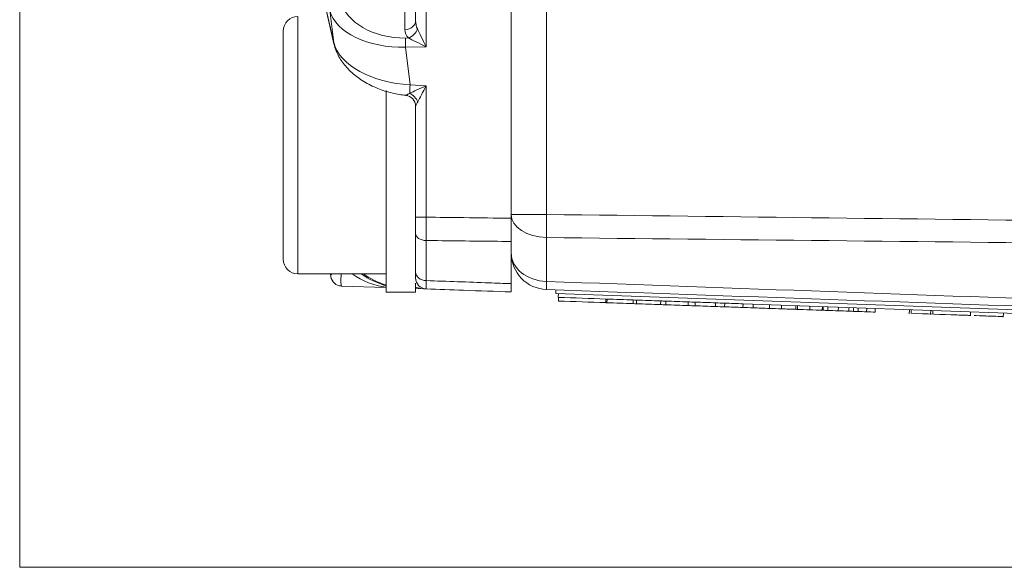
# Model space of a CAD drawing. Header units: millimetres. Extents: x 4 to 836, y 5 to 589.
# Tile 16 of 88: x 473 to 500, y 108 to 123. Entities that reach past the tile are written whole.
import ezdxf

# ---------------------------------------------------------------- set-up
doc = ezdxf.new("R2010")
doc.units = ezdxf.units.MM
doc.layers.add('1', color=7, linetype='Continuous', true_color=0xffffff)

msp = doc.modelspace()

# ---------------------------------------------------------------- linework, layer by layer
at = {"layer": '1', "color": 251, "linetype": 'Continuous', "lineweight": 18}
for q in [(473.28, 174.617), (548.508, 107.663)]:
    msp.add_line((473.28, 107.663), q, dxfattribs=at)
at = {"layer": '1', "color": 27, "linetype": 'Continuous', "lineweight": 18}
for p, q in [((486.646, 117.154), (486.646, 165.127)), ((480.093, 129.454), (481.826, 121.895)), ((484.046, 122.524), (484.046, 123.245)), ((484.046, 117.182), (484.046, 120.196)), ((484.046, 115.69), (484.046, 116.738)), ((486.646, 115.375), (486.646, 116.521)), ((481.741, 115.564), (481.729, 115.64)), ((483.246, 115.268), (482.027, 115.311)), ((484.335, 115.23), (484.046, 115.24))]:
    msp.add_line(p, q, dxfattribs=at)
at = {"layer": '1', "color": 27, "linetype": 'Continuous', "lineweight": 13}
for p, q in [((480.088, 129.485), (481.822, 121.927)), ((484.335, 123.806), (484.335, 121.817)), ((483.756, 122.279), (483.756, 123.545)), ((481.822, 121.927), (481.717, 122.798)), ((483.775, 122.052), (483.853, 122.054)), ((484.335, 121.817), (483.775, 121.807)), ((483.775, 121.807), (483.898, 120.783)), ((483.898, 120.783), (484.335, 120.754)), ((484.335, 120.754), (484.335, 117.182)), ((484.046, 117.182), (484.335, 117.182)), ((484.335, 116.547), (484.335, 115.458))]:
    msp.add_line(p, q, dxfattribs=at)
at = {"layer": '1', "color": 252, "linetype": 'Continuous', "lineweight": 13}
for p, q in [((487.611, 123.34), (487.611, 117.256)), ((486.646, 117.256), (487.611, 117.256)), ((487.611, 116.628), (487.611, 115.436))]:
    msp.add_line(p, q, dxfattribs=at)
at = {"layer": '1', "color": 9, "linetype": 'Continuous', "lineweight": 13}
msp.add_line((480.846, 122.64), (480.846, 115.64), dxfattribs=at)
at = {"layer": '1', "color": 9, "linetype": 'Continuous', "lineweight": 18}
for p, q in [((480.446, 116.04), (480.446, 122.24)), ((483.246, 120.629), (483.246, 115.14)), ((480.846, 115.64), (483.246, 115.64)), ((484.046, 115.389), (484.046, 115.14)), ((483.246, 115.14), (484.046, 115.14))]:
    msp.add_line(p, q, dxfattribs=at)
at = {"layer": '1', "color": 18, "linetype": 'Continuous', "lineweight": 18}
for p in [(487.865, 115.205), (515.481, 114.14)]:
    msp.add_line(p, (487.861, 115.105), dxfattribs=at)
at = {"layer": '1', "color": 7, "linetype": 'Continuous', "lineweight": 18}
for p, q in [((487.928, 115.003), (487.932, 115.103)), ((487.935, 115.002), (487.928, 115.003)), ((489.255, 114.956), (489.221, 114.957)), ((490.055, 114.928), (489.967, 114.931)), ((490.854, 114.9), (490.713, 114.905)), ((491.654, 114.872), (491.459, 114.879)), ((492.453, 114.845), (492.206, 114.853)), ((510.614, 114.21), (492.952, 114.827))]:
    msp.add_line(p, q, dxfattribs=at)
at = {"layer": '1', "color": 163, "linetype": 'Continuous', "lineweight": 18}
for p, q in [((487.931, 114.902), (487.935, 115.002)), ((487.931, 114.902), (487.935, 115.002)), ((489.217, 114.858), (489.22, 114.957)), ((489.252, 114.856), (489.255, 114.956)), ((489.963, 114.831), (489.967, 114.931)), ((490.051, 114.828), (490.055, 114.928)), ((490.709, 114.805), (490.713, 114.905)), ((490.851, 114.8), (490.854, 114.9)), ((491.456, 114.779), (491.459, 114.879)), ((491.65, 114.773), (491.654, 114.872)), ((492.202, 114.753), (492.206, 114.853)), ((492.45, 114.745), (492.453, 114.845)), ((492.949, 114.727), (492.952, 114.827)), ((493.224, 114.718), (493.228, 114.818)), ((493.669, 114.702), (493.673, 114.802)), ((493.996, 114.691), (494, 114.791)), ((494.388, 114.677), (494.392, 114.777)), ((494.43, 114.675), (494.434, 114.775)), ((494.768, 114.664), (494.772, 114.764)), ((495.107, 114.652), (495.11, 114.752)), ((495.127, 114.651), (495.131, 114.751)), ((495.255, 114.647), (495.258, 114.747)), ((495.541, 114.637), (495.544, 114.737)), ((495.826, 114.627), (495.829, 114.727)), ((495.952, 114.622), (495.956, 114.722)), ((496.08, 114.618), (496.084, 114.718)), ((496.313, 114.61), (496.316, 114.71)), ((496.545, 114.602), (496.548, 114.702))]:
    msp.add_line(p, q, dxfattribs=at)
at = {"layer": '1', "color": 5, "linetype": 'Continuous', "lineweight": 18}
for p, q in [((497.475, 114.669), (497.471, 114.557)), ((498.056, 114.649), (498.052, 114.536)), ((499.138, 114.499), (499.142, 114.611)), ((499.563, 114.496), (499.563, 114.484)), ((500.029, 114.467), (500.033, 114.58))]:
    msp.add_line(p, q, dxfattribs=at)
at = {"layer": '1', "color": 5, "linetype": 'Continuous', "lineweight": 13}
for p, q in [((497.524, 114.667), (497.521, 114.568)), ((498.112, 114.547), (498.116, 114.647))]:
    msp.add_line(p, q, dxfattribs=at)
at = {"layer": '1', "color": 9, "linetype": 'Continuous', "lineweight": 18}
for centre, start, end in [((480.846, 122.24), 90, 180), ((480.846, 116.04), 180, 270)]:
    msp.add_arc(centre, 0.4, start, end, dxfattribs=at)
at = {"layer": '1', "color": 252, "linetype": 'Continuous', "lineweight": 18}
msp.add_arc((487.646, 116.213), 1, 180, 268, dxfattribs=at)
at = {"layer": '1', "color": 27, "linetype": 'Continuous', "lineweight": 18}
for centre, start in [((482.038, 115.611), 189), ((484.346, 115.53), 180)]:
    msp.add_arc(centre, 0.3, start, 268, dxfattribs=at)
at = {"layer": '1', "color": 27, "linetype": 'Continuous', "lineweight": 13}
for centre, major_axis, ratio, start_param, end_param in [((483.691, 123.242), (1.709, -0.053), 0.695555, 3.323342, 4.782788), ((483.702, 122.996), (2.006, 0.036), 0.593553, 3.278719, 4.738165), ((483.746, 122.524), (-0.3, 0), 0.819152, 1.605703, 3.141593), ((484.346, 122.55), (0.037, 0.42), 0.708755, 1.693447, 2.27004), ((484.356, 122.304), (0.599, 0.05), 0.697728, 3.083501, 3.660093), ((483.843, 122.299), (-0.216, -0.209), 0.73027, 0.995596, 2.217599), ((484.346, 121.817), (0.3, -0.589), 0.014114, 3.745908, 4.705205), ((483.824, 121.98), (2.021, -0.189), 0.586057, 3.344159, 4.803605), ((483.785, 121.807), (0.005, -0.3), 0.034894, 3.752458, 4.711755), ((484.346, 121.817), (0.594, -0.289), 0.006933, 3.738848, 4.698144), ((483.908, 120.783), (-0.02, -0.299), 0.034821, 4.714725, 5.612778), ((484.346, 120.754), (0.58, 0.262), 0.006775, 1.585799, 2.483852), ((483.864, 120.315), (-0.21, 0.214), 0.694121, 4.115681, 5.242855), ((484.346, 120.754), (0.3, 0.561), 0.014514, 1.578553, 2.476606), ((484.346, 116.738), (-0.3, 0), 0.635892, 0, 1.53589), ((484.346, 115.69), (-0.3, 0), 0.771778, 0, 1.53589), ((482.038, 115.611), (0.296, 0.047), 0.49948, 2.642103, 3.141593), ((482.038, 115.611), (0.01, 0.3), 0.060338, 1.473747, 3.141593), ((483.766, 117.251), (1.523, -1.366), 0.962139, 4.826615, 5.162588), ((484.346, 115.53), (0.582, -0.02), 0.515554, 4.188457, 4.712389)]:
    msp.add_ellipse(centre, major_axis=major_axis, ratio=ratio, start_param=start_param, end_param=end_param, dxfattribs=at)
at = {"layer": '1', "color": 27, "linetype": 'Continuous', "lineweight": 18}
for centre, major_axis, ratio, start_param, end_param in [((482.119, 121.962), (-0.292, -0.067), 0.809428, 6.152337, 6.283206), ((483.746, 120.196), (0.3, 0), 0.999357, 0, 1.462124), ((483.498, 117.261), (2, 0), 1, 4.086059, 4.586222), ((483.692, 117.254), (1.42, -1.464), 0.962555, 4.898063, 5.268953)]:
    msp.add_ellipse(centre, major_axis=major_axis, ratio=ratio, start_param=start_param, end_param=end_param, dxfattribs=at)
at = {"layer": '1', "color": 252, "linetype": 'Continuous', "lineweight": 13}
for centre, major_axis, ratio, start_param, end_param in [((487.646, 117.256), (-1, 0), 0.628448, 0, 1.53589), ((487.646, 117.256), (-0.012, -1), 0.034897, 4.71282, 5.391945), ((487.646, 116.213), (1, 0), 0.777852, 3.141593, 4.677482), ((487.646, 116.213), (-0.035, -0.999), 0.012336, 5.60406, 6.283185)]:
    msp.add_ellipse(centre, major_axis=major_axis, ratio=ratio, start_param=start_param, end_param=end_param, dxfattribs=at)
at = {"layer": '1', "color": 27, "linetype": 'Continuous', "lineweight": 18}
for points, knots in [([(481.826, 121.895), (481.842, 121.829), (481.896, 121.656), (482.048, 121.388), (482.301, 121.108), (482.625, 120.867), (483.001, 120.678), (483.392, 120.552), (483.655, 120.508), (483.777, 120.495)], [0, 0, 0, 0, 0.095398, 0.255319, 0.417703, 0.579523, 0.734481, 0.880489, 1, 1, 1, 1]), ([(484.046, 116.738), (484.046, 116.769), (484.046, 116.835), (484.046, 116.908), (484.046, 116.984), (484.046, 117.062), (484.046, 117.142), (484.046, 117.182)], [0, 0, 0, 0, 0.25, 0.5, 0.5, 0.75, 1, 1, 1, 1]), ([(486.646, 117.154), (486.646, 117.096), (486.646, 117.039), (486.646, 116.955), (486.646, 116.927), (486.646, 116.872), (486.646, 116.845), (486.646, 116.764), (486.646, 116.66), (486.646, 116.566), (486.646, 116.521)], [0, 0, 0, 0, 0.25, 0.25, 0.375, 0.375, 0.5, 0.5, 0.75, 1, 1, 1, 1]), ([(484.046, 115.53), (484.046, 115.53), (484.046, 115.537), (484.046, 115.558), (484.046, 115.585), (484.046, 115.619), (484.046, 115.664), (484.046, 115.69)], [0, 0, 0, 0, 0.25, 0.5, 0.5, 0.75, 1, 1, 1, 1]), ([(486.646, 115.15), (486.214, 115.165), (485.782, 115.18), (485.012, 115.207), (484.674, 115.219), (484.335, 115.23)], [0, 0, 0, 0, 0.560865, 0.560865, 1, 1, 1, 1]), ([(486.646, 115.375), (486.646, 115.339), (486.646, 115.307), (486.646, 115.265), (486.646, 115.252), (486.646, 115.228), (486.646, 115.217), (486.646, 115.188), (486.646, 115.16), (486.646, 115.15), (486.646, 115.15)], [0, 0, 0, 0, 0.250296, 0.250296, 0.375444, 0.375444, 0.500592, 0.500592, 0.750888, 1, 1, 1, 1])]:
    msp.add_open_spline(points, degree=3, knots=knots, dxfattribs=at)
at = {"layer": '1', "color": 27, "linetype": 'Continuous', "lineweight": 13}
for points, knots in [([(483.778, 120.494), (483.779, 120.494), (483.781, 120.495), (483.785, 120.497), (483.787, 120.498), (483.793, 120.501), (483.797, 120.503), (483.805, 120.507), (483.81, 120.509), (483.82, 120.514), (483.825, 120.517), (483.836, 120.523), (483.842, 120.526), (483.86, 120.535), (483.873, 120.542), (483.886, 120.549)], [0, 0, 0, 0, 0.125, 0.125, 0.25, 0.25, 0.375, 0.375, 0.5, 0.5, 0.625, 0.625, 0.75, 0.75, 1, 1, 1, 1]), ([(484.105, 120.315), (484.097, 120.301), (484.09, 120.287), (484.077, 120.26), (484.07, 120.248), (484.059, 120.226), (484.055, 120.216), (484.05, 120.206), (484.048, 120.203), (484.046, 120.198), (484.046, 120.196), (484.046, 120.196)], [0, 0, 0, 0, 0.25, 0.25, 0.5, 0.5, 0.75, 0.75, 0.875, 0.875, 1, 1, 1, 1]), ([(484.335, 117.182), (484.674, 117.178), (485.012, 117.174), (485.782, 117.164), (486.214, 117.159), (486.646, 117.154)], [0, 0, 0, 0, 0.439135, 0.439135, 1, 1, 1, 1]), ([(484.335, 117.182), (484.335, 117.125), (484.335, 117.011), (484.335, 116.9), (484.335, 116.791), (484.335, 116.739), (484.335, 116.664), (484.335, 116.64), (484.335, 116.592), (484.335, 116.569), (484.335, 116.547)], [0, 0, 0, 0, 0.25, 0.5, 0.5, 0.75, 0.75, 0.875, 0.875, 1, 1, 1, 1]), ([(486.646, 116.521), (485.98, 116.529), (485.314, 116.536), (484.543, 116.545), (484.439, 116.546), (484.335, 116.547)], [0, 0, 0, 0, 0.86501, 0.86501, 1, 1, 1, 1]), ([(484.335, 115.458), (484.335, 115.422), (484.335, 115.357), (484.335, 115.309), (484.335, 115.27), (484.335, 115.255), (484.335, 115.24), (484.335, 115.237), (484.335, 115.232), (484.335, 115.23), (484.335, 115.23)], [0, 0, 0, 0, 0.25, 0.5, 0.5, 0.75, 0.75, 0.875, 0.875, 1, 1, 1, 1]), ([(484.335, 115.458), (484.905, 115.438), (485.475, 115.417), (486.245, 115.39), (486.445, 115.382), (486.646, 115.375)], [0, 0, 0, 0, 0.739697, 0.739697, 1, 1, 1, 1])]:
    msp.add_open_spline(points, degree=3, knots=knots, dxfattribs=at)
at = {"layer": '1', "color": 27, "linetype": 'Continuous', "lineweight": 18}
msp.add_open_spline([(484.046, 120.195), (484.046, 120.196)], degree=1, dxfattribs=at)
at = {"layer": '1', "color": 252, "linetype": 'Continuous', "lineweight": 13}
for points in [[(487.611, 117.256), (497.856, 117.129), (508.101, 117.008), (518.346, 116.891)], [(518.346, 116.302), (508.101, 116.407), (497.856, 116.515), (487.611, 116.628)], [(487.611, 115.436), (497.856, 115.067), (508.101, 114.699), (518.346, 114.333)]]:
    msp.add_open_spline(points, degree=3, dxfattribs=at)
at = {"layer": '1', "color": 252, "linetype": 'Continuous', "lineweight": 18}
msp.add_open_spline([(518.346, 114.14), (508.101, 114.498), (497.856, 114.856), (487.611, 115.214)], degree=3, dxfattribs=at)
at = {"layer": '1', "color": 163, "linetype": 'Continuous', "lineweight": 18}
for points in [[(489.217, 114.858), (488.788, 114.872), (488.36, 114.887), (487.931, 114.902)], [(489.22, 114.957), (488.792, 114.972), (488.363, 114.987), (487.935, 115.002)], [(489.255, 114.956), (489.244, 114.957), (489.232, 114.957), (489.22, 114.957)], [(489.967, 114.931), (489.73, 114.94), (489.492, 114.948), (489.255, 114.956)], [(490.055, 114.928), (490.025, 114.929), (489.996, 114.93), (489.967, 114.931)], [(490.713, 114.905), (490.494, 114.913), (490.274, 114.921), (490.055, 114.928)], [(490.854, 114.9), (490.807, 114.902), (490.76, 114.904), (490.713, 114.905)], [(491.459, 114.879), (491.258, 114.886), (491.056, 114.893), (490.854, 114.9)], [(491.654, 114.872), (491.589, 114.875), (491.524, 114.877), (491.459, 114.879)], [(489.252, 114.856), (489.24, 114.857), (489.228, 114.857), (489.217, 114.858)], [(489.963, 114.831), (489.726, 114.84), (489.489, 114.848), (489.252, 114.856)], [(490.051, 114.828), (490.022, 114.829), (489.993, 114.83), (489.963, 114.831)], [(490.709, 114.805), (490.49, 114.813), (490.271, 114.821), (490.051, 114.828)], [(490.851, 114.8), (490.804, 114.802), (490.757, 114.804), (490.709, 114.805)], [(491.456, 114.779), (491.254, 114.786), (491.052, 114.793), (490.851, 114.8)], [(491.65, 114.773), (491.585, 114.775), (491.521, 114.777), (491.456, 114.779)], [(492.202, 114.753), (492.018, 114.76), (491.834, 114.766), (491.65, 114.773)], [(492.206, 114.853), (492.022, 114.86), (491.838, 114.866), (491.654, 114.872)], [(492.45, 114.745), (492.367, 114.747), (492.285, 114.75), (492.202, 114.753)], [(492.453, 114.845), (492.371, 114.847), (492.288, 114.85), (492.206, 114.853)], [(492.949, 114.727), (492.782, 114.733), (492.616, 114.739), (492.45, 114.745)], [(492.952, 114.827), (492.786, 114.833), (492.62, 114.839), (492.453, 114.845)], [(493.224, 114.718), (493.133, 114.721), (493.041, 114.724), (492.949, 114.727)], [(493.669, 114.702), (493.521, 114.707), (493.373, 114.712), (493.224, 114.718)], [(493.996, 114.691), (493.887, 114.694), (493.778, 114.698), (493.669, 114.702)], [(494.388, 114.677), (494.258, 114.681), (494.127, 114.686), (493.996, 114.691)], [(494.43, 114.675), (494.416, 114.676), (494.402, 114.676), (494.388, 114.677)], [(494.768, 114.664), (494.656, 114.668), (494.543, 114.672), (494.43, 114.675)], [(495.107, 114.652), (494.994, 114.656), (494.881, 114.66), (494.768, 114.664)], [(495.127, 114.651), (495.12, 114.651), (495.114, 114.652), (495.107, 114.652)], [(495.255, 114.647), (495.212, 114.648), (495.17, 114.65), (495.127, 114.651)], [(495.541, 114.637), (495.445, 114.64), (495.35, 114.643), (495.255, 114.647)], [(495.826, 114.627), (495.731, 114.63), (495.636, 114.633), (495.541, 114.637)], [(495.952, 114.622), (495.91, 114.624), (495.868, 114.625), (495.826, 114.627)], [(496.08, 114.618), (496.038, 114.619), (495.995, 114.621), (495.952, 114.622)], [(496.313, 114.61), (496.235, 114.612), (496.158, 114.615), (496.08, 114.618)], [(496.545, 114.602), (496.467, 114.604), (496.39, 114.607), (496.313, 114.61)]]:
    msp.add_open_spline(points, degree=3, dxfattribs=at)
at = {"layer": '1', "color": 5, "linetype": 'Continuous', "lineweight": 18}
for points, knots in [([(497.521, 114.568), (497.936, 114.553), (498.352, 114.538), (498.768, 114.524), (498.835, 114.522), (498.909, 114.519), (498.975, 114.517), (499.013, 114.515), (499.051, 114.514), (499.088, 114.513), (499.122, 114.512), (499.139, 114.511), (499.139, 114.511)], [0, 0, 0, 0, 0.775129, 0.775129, 0.775129, 0.878258, 0.878258, 0.878258, 0.948202, 0.948202, 0.948202, 1, 1, 1, 1]), ([(499.239, 114.508), (499.257, 114.507), (499.276, 114.506), (499.294, 114.506), (499.54, 114.497), (499.711, 114.491), (499.984, 114.482), (500.029, 114.48), (500.03, 114.48)], [0, 0, 0, 0, 0.065842, 0.065842, 0.065842, 0.690859, 0.690859, 1, 1, 1, 1])]:
    msp.add_open_spline(points, degree=3, knots=knots, dxfattribs=at)

doc.saveas('drawing.dxf')
